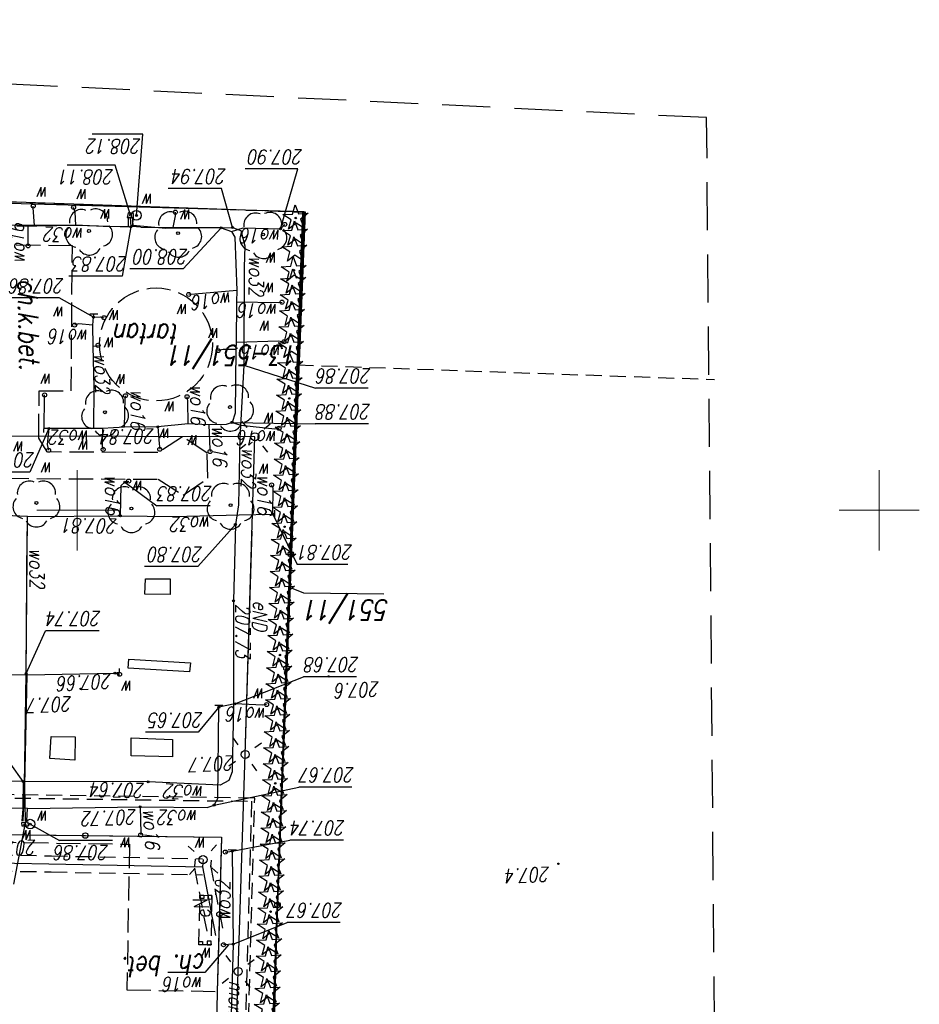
# Model space of a CAD drawing. Extents: x -110 to 11927435, y -6590197 to 5675023.
# Tile 60 of 71: x -2 to 54, y -106 to -45. Entities that reach past the tile are written whole.
import ezdxf
from ezdxf.enums import TextEntityAlignment as Align

# ---------------------------------------------------------------- set-up
doc = ezdxf.new("R2010")
doc.units = 0
for name, pattern in [('1', [0]), ('BGT', [0]), ('BPB', [1.5, 1, -0.5]), ('BUD', [0]), ('BUI', [0]), ('BUW', [1.5, 1, -0.5]), ('KOC', [2, 1.5, -0.5]), ('KOU', [1.5, 1, -0.5]), ('UBE', [1.5, 1, -0.5]), ('UPE', [0]), ('UPW', [0]), ('UXE', [1.5, 1, -0.5]), ('UXT', [1.5, 1, -0.5])]:
    doc.linetypes.add(name, pattern=pattern)
doc.layers.get('0').update_dxf_attribs({"color": 250, "linetype": 'CONTINUOUS', "lineweight": 100})
doc.layers.add('_0', color=7, linetype='CONTINUOUS')
doc.layers.add('OBOP', color=7, linetype='CONTINUOUS', lineweight=13, true_color=0x0a0909)
doc.layers.add('PARSI', color=7, linetype='CONTINUOUS', lineweight=20, true_color=0x0a0909)
doc.styles.add('K1_ACAD', font='romans.shx', dxfattribs={"width": 0.8, "oblique": 12})
doc.linetypes.add('BGS', pattern='A,3.75,[45,msgB.shx,S=0.625,R=0,X=0,Y=0],3.75', length=7.5)

# ---------------------------------------------------------------- blocks, each defined once
blk = doc.blocks.new('other_WSP')
at = {"linetype": 'Continuous'}
blk.add_circle((0, 0), 0.045, dxfattribs=at)
blk = doc.blocks.new('other_LAT')
at = {"linetype": 'Continuous'}
for p, q in [((0, 0.75), (0, 1.25)), ((-1.25, 0), (-0.75, 0)), ((0.75, 0), (1.25, 0)), ((0, -0.75), (0, -1.25))]:
    blk.add_line(p, q, dxfattribs=at)
blk = doc.blocks.new('other_SLS')
at = {"linetype": 'Continuous'}
blk.add_circle((0, 0), 0.25, dxfattribs=at)
blk = doc.blocks.new('ARM')
at = {"linetype": 'Continuous'}
blk.add_circle((0, 0), 0.125, dxfattribs=at)
blk = doc.blocks.new('other_WLZ')
at = {"linetype": 'Continuous'}
blk.add_circle((0, 0), 0.3, dxfattribs=at)
blk = doc.blocks.new('other_UGW')
at = {"linetype": 'Continuous'}
blk.add_circle((0, 0), 0.0625, dxfattribs=at)
blk = doc.blocks.new('other_USW')
at = {"linetype": 'Continuous'}
blk.add_line((0, -0.25), (0, 0.25), dxfattribs=at)
blk = doc.blocks.new('other_UGE')
at = {"linetype": 'Continuous'}
blk.add_circle((0, 0), 0.0625, dxfattribs=at)
blk = doc.blocks.new('other_DIN')
at = {"linetype": 'Continuous'}
for p, q in [((-0.3012, 0.09375), (-0.4937, 0.6621)), ((-0.4937, 0.6621), (-0.0039, 0.31545)), ((-0.0039, 0.31545), (0.4771, 0.67415)), ((0.4771, 0.67415), (0.2988, 0.1012)), ((-0.78225, -0.26495), (-0.3012, 0.09375)), ((0.2988, 0.1012), (0.7886, -0.24545)), ((-0.18225, -0.2575), (-0.78225, -0.26495)), ((0.01025, -0.82585), (-0.18225, -0.2575)), ((0.1886, -0.2529), (0.01025, -0.82585)), ((0.7886, -0.24545), (0.1886, -0.2529))]:
    blk.add_line(p, q, dxfattribs=at)
blk = doc.blocks.new('other_DIG')
at = {"linetype": 'Continuous'}
for p, q in [((-0.3012, 0.09375), (-0.4937, 0.6621)), ((-0.4937, 0.6621), (-0.0039, 0.31545)), ((-0.0039, 0.31545), (0.4771, 0.67415)), ((0.4771, 0.67415), (0.2988, 0.1012)), ((-0.78225, -0.26495), (-0.3012, 0.09375)), ((0.2988, 0.1012), (0.7886, -0.24545)), ((-0.18225, -0.2575), (-0.78225, -0.26495)), ((0.01025, -0.82585), (-0.18225, -0.2575)), ((0.1886, -0.2529), (0.01025, -0.82585)), ((0.7886, -0.24545), (0.1886, -0.2529))]:
    blk.add_line(p, q, dxfattribs=at)
blk.add_circle((0, 0), 0.045, dxfattribs=at)
blk = doc.blocks.new('mzsk01')
at = {"layer": 'PARSI'}
for p, q in [((0, -5), (0, 5)), ((5, 0), (-5, 0))]:
    blk.add_line(p, q, dxfattribs=at)
blk = doc.blocks.new('LAT')
at = {"linetype": 'Continuous'}
for p, q in [((0, 0.75), (0, 1.25)), ((-1.25, 0), (-0.75, 0)), ((0.75, 0), (1.25, 0)), ((0, -0.75), (0, -1.25))]:
    blk.add_line(p, q, dxfattribs=at)
blk = doc.blocks.new('SLS')
at = {"linetype": 'Continuous'}
blk.add_circle((0, 0), 0.25, dxfattribs=at)
blk = doc.blocks.new('WLZ')
at = {"linetype": 'Continuous'}
blk.add_circle((0, 0), 0.3, dxfattribs=at)
blk = doc.blocks.new('UGW')
at = {"linetype": 'Continuous'}
blk.add_circle((0, 0), 0.0625, dxfattribs=at)
blk = doc.blocks.new('UGE')
at = {"linetype": 'Continuous'}
blk.add_circle((0, 0), 0.0625, dxfattribs=at)
blk = doc.blocks.new('USW')
at = {"linetype": 'Continuous'}
blk.add_line((0, -0.25), (0, 0.25), dxfattribs=at)
blk = doc.blocks.new('DLI')
at = {"layer": 'OBOP', "color": 0, "linetype": 'ByBlock', "lineweight": -2}
blk.add_circle((0, 0), 0.09, dxfattribs=at)
for centre, start, end in [((0, 0.75), 30.14713, 149.85287), ((-0.713, 0.232), 102.14713, 221.85287), ((0.713, 0.232), 318.14713, 77.85287), ((-0.441, -0.607), 174.14713, 293.85287), ((0.441, -0.607), 246.14713, 5.85287)]:
    blk.add_arc(centre, 0.75, start, end, dxfattribs=at)
blk = doc.blocks.new('DIG')
at = {"linetype": 'Continuous'}
for p, q in [((-0.3012, 0.09375), (-0.4937, 0.6621)), ((-0.4937, 0.6621), (-0.0039, 0.31545)), ((-0.0039, 0.31545), (0.4771, 0.67415)), ((0.4771, 0.67415), (0.2988, 0.1012)), ((-0.78225, -0.26495), (-0.3012, 0.09375)), ((0.2988, 0.1012), (0.7886, -0.24545)), ((-0.18225, -0.2575), (-0.78225, -0.26495)), ((0.01025, -0.82585), (-0.18225, -0.2575)), ((0.1886, -0.2529), (0.01025, -0.82585)), ((0.7886, -0.24545), (0.1886, -0.2529))]:
    blk.add_line(p, q, dxfattribs=at)
blk.add_circle((0, 0), 0.045, dxfattribs=at)
blk = doc.blocks.new('DIN')
at = {"linetype": 'Continuous'}
for p, q in [((-0.3012, 0.09375), (-0.4937, 0.6621)), ((-0.4937, 0.6621), (-0.0039, 0.31545)), ((-0.0039, 0.31545), (0.4771, 0.67415)), ((0.4771, 0.67415), (0.2988, 0.1012)), ((-0.78225, -0.26495), (-0.3012, 0.09375)), ((0.2988, 0.1012), (0.7886, -0.24545)), ((-0.18225, -0.2575), (-0.78225, -0.26495)), ((0.01025, -0.82585), (-0.18225, -0.2575)), ((0.1886, -0.2529), (0.01025, -0.82585)), ((0.7886, -0.24545), (0.1886, -0.2529))]:
    blk.add_line(p, q, dxfattribs=at)
blk = doc.blocks.new('mdcp Łuszczanowiece')
at = {"layer": '_0'}
for p, q in [((6591139.59, 5674831.32), (6591136.27, 5674740.94)), ((6591139.59, 5674831.32), (6591137.53, 5674775.33)), ((6591138.84, 5674831.3), (6591137.53, 5674775.33)), ((6591137.53, 5674775.33), (6591135.76, 5674731.42)), ((6591137.53, 5674775.33), (6591135.92, 5674731.41)), ((6591137.53, 5674775.33), (6591136.562, 5674751.311)), ((6591137.53, 5674775.33), (6591136.65, 5674751.311)), ((6591130.882, 5674755.237), (6591135.86, 5674755.173)), ((6591135.86, 5674755.173), (6591136.73, 5674754.811)), ((6591135.92, 5674731.41), (6591136.27, 5674740.94)), ((6591135.76, 5674731.42), (6591135.92, 5674731.41)), ((6591135.92, 5674731.41), (6591155.95, 5674730.72))]:
    blk.add_line(p, q, dxfattribs=at)
at = {"layer": '_0', "linetype": 'KOU'}
for p, q in [((6591139.59, 5674831.32), (6591136.651, 5674751.311)), ((6591136.27, 5674740.94), (6591110.269, 5674741.846)), ((6591155.95, 5674730.72), (6591135.92, 5674731.41))]:
    blk.add_line(p, q, dxfattribs=at)
at = {"layer": '_0', "linetype": 'BGS'}
for p, q in [((6591137.214, 5674766.965), (6591138.669, 5674805.103)), ((6591140.985, 5674770.376), (6591141.263, 5674779.987)), ((6591166.472, 5674770.06), (6591140.985, 5674770.376)), ((6591135.862, 5674731.384), (6591137.214, 5674766.965)), ((6591156.385, 5674730.8), (6591135.862, 5674731.384))]:
    blk.add_line(p, q, dxfattribs=at)
at = {"layer": '_0', "linetype": 'UXE'}
for p, q in [((6591139.711, 5674796.719), (6591138.925, 5674767.938)), ((6591139.711, 5674796.719), (6591138.925, 5674767.938)), ((6591138.925, 5674767.938), (6591204.395, 5674767.041)), ((6591138.925, 5674767.938), (6591204.395, 5674767.041))]:
    blk.add_line(p, q, dxfattribs=at)
at = {"layer": '_0', "linetype": 'UXT'}
for p, q in [((6591139.127, 5674768.136), (6591139.916, 5674796.597)), ((6591139.127, 5674768.136), (6591139.916, 5674796.597)), ((6591204.877, 5674767.251), (6591139.127, 5674768.136)), ((6591204.877, 5674767.251), (6591139.127, 5674768.136))]:
    blk.add_line(p, q, dxfattribs=at)
at = {"layer": '_0', "linetype": 'UPE'}
for p, q in [((6591140.372, 5674791.441), (6591139.954, 5674778.741)), ((6591139.954, 5674778.741), (6591139.519, 5674765.22)), ((6591139.954, 5674778.741), (6591139.519, 5674765.22)), ((6591142.179, 5674772.218), (6591141.359, 5674776.508)), ((6591142.147, 5674771.776), (6591142.179, 5674772.218)), ((6591170.448, 5674771.688), (6591142.179, 5674772.218)), ((6591139.519, 5674765.22), (6591138.908, 5674745.415)), ((6591139.519, 5674765.22), (6591139.09, 5674751.312)), ((6591138.908, 5674745.415), (6591156.235, 5674745.388))]:
    blk.add_line(p, q, dxfattribs=at)
at = {"layer": '_0', "linetype": 'BGT'}
for p, q in [((6591141.263, 5674779.987), (6591141.368, 5674784.526)), ((6591137.505, 5674774.593), (6591137.796, 5674782.22)), ((6591141.124, 5674775.182), (6591141.263, 5674779.987)), ((6591140.985, 5674770.376), (6591141.124, 5674775.182)), ((6591137.214, 5674766.965), (6591137.505, 5674774.593)), ((6591149.481, 5674770.271), (6591140.985, 5674770.376)), ((6591157.976, 5674770.165), (6591149.481, 5674770.271)), ((6591136.944, 5674759.849), (6591137.214, 5674766.965)), ((6591136.673, 5674752.733), (6591136.944, 5674759.849)), ((6591136.619, 5674751.311), (6591136.673, 5674752.733))]:
    blk.add_line(p, q, dxfattribs=at)
at = {"layer": '_0', "linetype": 'UPW'}
for p, q in [((6591140.26, 5674777.05), (6591140.44, 5674783.28)), ((6591140.26, 5674777.05), (6591140.87, 5674777.08)), ((6591140.33, 5674771.25), (6591140.26, 5674777.05)), ((6591140.33, 5674771.25), (6591140.32, 5674771.15)), ((6591140.76, 5674771.3), (6591140.33, 5674771.25)), ((6591146.02, 5674770.12), (6591146.03, 5674770.24)), ((6591146.02, 5674770.12), (6591146.03, 5674770.24)), ((6591146.06, 5674768.49), (6591146.02, 5674770.12)), ((6591146.06, 5674768.49), (6591146.02, 5674770.12)), ((6591153.13, 5674769.36), (6591153.09, 5674768.59)), ((6591153.13, 5674769.36), (6591153.09, 5674768.59)), ((6591153.22, 5674769.38), (6591153.26, 5674767.13)), ((6591153.22, 5674769.38), (6591153.26, 5674767.13)), ((6591153.35, 5674769.37), (6591153.28, 5674767.12)), ((6591153.35, 5674769.37), (6591153.28, 5674767.12)), ((6591153.37, 5674768.6), (6591153.43, 5674769.37)), ((6591153.37, 5674768.6), (6591153.43, 5674769.37)), ((6591141.45, 5674768.37), (6591141.22, 5674767.96)), ((6591141.45, 5674768.37), (6591141.22, 5674767.96)), ((6591141.89, 5674768.52), (6591141.45, 5674768.37)), ((6591141.89, 5674768.52), (6591141.45, 5674768.37)), ((6591146.06, 5674768.49), (6591141.89, 5674768.52)), ((6591146.06, 5674768.49), (6591141.89, 5674768.52)), ((6591153.09, 5674768.59), (6591146.06, 5674768.49)), ((6591153.09, 5674768.59), (6591146.06, 5674768.49)), ((6591153.09, 5674768.59), (6591156.23, 5674768.55)), ((6591153.09, 5674768.59), (6591156.23, 5674768.55)), ((6591153.36, 5674766.91), (6591153.37, 5674768.6)), ((6591153.36, 5674766.91), (6591153.37, 5674768.6)), ((6591141.22, 5674767.96), (6591141.16, 5674762.28)), ((6591141.22, 5674767.96), (6591141.16, 5674762.28)), ((6591140.53, 5674766.84), (6591141.07, 5674767.13)), ((6591140.53, 5674766.84), (6591141.07, 5674767.13)), ((6591141.07, 5674767.13), (6591145.57, 5674766.93)), ((6591141.07, 5674767.13), (6591145.57, 5674766.93)), ((6591153.26, 5674767.13), (6591153.11, 5674760.25)), ((6591153.26, 5674767.13), (6591153.11, 5674760.25)), ((6591153.28, 5674767.12), (6591153.17, 5674760.18)), ((6591153.28, 5674767.12), (6591153.17, 5674760.18)), ((6591140.34, 5674766.3), (6591140.53, 5674766.84)), ((6591140.34, 5674766.3), (6591140.53, 5674766.84)), ((6591145.57, 5674766.93), (6591153.36, 5674766.91)), ((6591145.57, 5674766.93), (6591153.36, 5674766.91)), ((6591153.36, 5674766.91), (6591160.14, 5674766.7)), ((6591153.36, 5674766.91), (6591160.14, 5674766.7)), ((6591140.25, 5674762.18), (6591140.34, 5674766.3)), ((6591140.25, 5674762.18), (6591140.34, 5674766.3)), ((6591138.18, 5674762.11), (6591138.42, 5674762.15)), ((6591138.18, 5674762.11), (6591138.42, 5674762.15)), ((6591138.42, 5674762.15), (6591140.16, 5674762.06)), ((6591138.42, 5674762.15), (6591140.16, 5674762.06)), ((6591140.16, 5674762.06), (6591141.16, 5674762.28)), ((6591140.16, 5674762.06), (6591141.16, 5674762.28)), ((6591140.25, 5674755.64), (6591140.25, 5674762.18)), ((6591140.25, 5674755.64), (6591140.25, 5674762.18)), ((6591141.16, 5674762.28), (6591141.17, 5674762.15)), ((6591141.16, 5674762.28), (6591141.17, 5674762.15)), ((6591147.65, 5674760.15), (6591147.35, 5674760.22)), ((6591147.65, 5674760.15), (6591147.35, 5674760.22)), ((6591153.11, 5674760.25), (6591147.65, 5674760.15)), ((6591153.11, 5674760.25), (6591147.65, 5674760.15)), ((6591153.11, 5674760.25), (6591156.65, 5674760.29)), ((6591153.11, 5674760.25), (6591156.65, 5674760.29)), ((6591147.36, 5674760.11), (6591147.65, 5674760.15)), ((6591147.36, 5674760.11), (6591147.65, 5674760.15)), ((6591153.17, 5674760.18), (6591153.09, 5674750.38)), ((6591153.17, 5674760.18), (6591153.098, 5674751.319)), ((6591140.13, 5674750.88), (6591140.25, 5674755.64)), ((6591140.13, 5674750.88), (6591140.25, 5674755.64)), ((6591143.97, 5674750.39), (6591139.9, 5674750.29)), ((6591139.94, 5674749.66), (6591140.13, 5674750.88)), ((6591147.3, 5674750.34), (6591143.97, 5674750.39)), ((6591153.09, 5674750.38), (6591147.3, 5674750.34)), ((6591153.09, 5674750.38), (6591156.17, 5674750.24)), ((6591137.8, 5674750.24), (6591137.67, 5674750.24)), ((6591137.8, 5674750.24), (6591137.78, 5674748.63)), ((6591139.9, 5674750.29), (6591137.8, 5674750.24)), ((6591147.3, 5674750.34), (6591147.25, 5674748.45)), ((6591139.86, 5674745.51), (6591139.94, 5674749.66)), ((6591137.78, 5674748.63), (6591137.87, 5674748.42)), ((6591147.02, 5674748.25), (6591146.78, 5674748.18)), ((6591147.25, 5674748.45), (6591147.02, 5674748.25)), ((6591141.72, 5674746.21), (6591141.71, 5674746.34)), ((6591141.78, 5674744.67), (6591141.72, 5674746.21)), ((6591144.89, 5674745.85), (6591144.84, 5674746.2)), ((6591148.43, 5674746.01), (6591148.37, 5674746.21)), ((6591151.87, 5674745.9), (6591151.77, 5674746.26)), ((6591139.6, 5674740.96), (6591139.86, 5674745.51)), ((6591144.97, 5674744.8), (6591144.89, 5674745.85)), ((6591148.42, 5674744.9), (6591148.43, 5674746.01)), ((6591151.75, 5674744.91), (6591151.87, 5674745.9)), ((6591137.67, 5674744.92), (6591137.41, 5674744.89)), ((6591139.78, 5674744.7), (6591137.67, 5674744.92)), ((6591147.04, 5674744.82), (6591148.42, 5674744.9)), ((6591148.42, 5674744.9), (6591148.96, 5674744.9)), ((6591148.96, 5674744.9), (6591148.94, 5674742.33)), ((6591148.96, 5674744.9), (6591151.75, 5674744.91)), ((6591151.75, 5674744.91), (6591152.05, 5674744.9)), ((6591152.05, 5674744.9), (6591152.02, 5674742.96)), ((6591152.05, 5674744.9), (6591152.08, 5674744.9)), ((6591140.34, 5674744.52), (6591139.78, 5674744.7)), ((6591140.14, 5674743.94), (6591140.34, 5674744.52)), ((6591140.34, 5674744.52), (6591140.7, 5674744.66)), ((6591140.7, 5674744.66), (6591141.78, 5674744.67)), ((6591141.78, 5674744.67), (6591143.07, 5674744.62)), ((6591143.07, 5674744.62), (6591144.97, 5674744.8)), ((6591143.07, 5674744.62), (6591143.09, 5674743.2)), ((6591144.97, 5674744.8), (6591147.04, 5674744.82)), ((6591147.04, 5674744.82), (6591147, 5674743.01)), ((6591140.1, 5674739.98), (6591140.14, 5674743.94)), ((6591143.09, 5674743.2), (6591143.14, 5674742.92)), ((6591147, 5674743.01), (6591146.98, 5674742.86)), ((6591152.02, 5674742.96), (6591152.02, 5674742.81)), ((6591148.94, 5674742.33), (6591148.99, 5674739.78)), ((6591139.59, 5674734.87), (6591139.6, 5674740.96)), ((6591140.08, 5674739.52), (6591140.1, 5674739.98)), ((6591140.1, 5674739.98), (6591140.9, 5674739.98)), ((6591140.9, 5674739.98), (6591141.21, 5674740.05)), ((6591137.44, 5674739.43), (6591137.1, 5674739.5)), ((6591140.08, 5674739.52), (6591137.44, 5674739.43)), ((6591140.05, 5674737), (6591140.08, 5674739.52)), ((6591148.99, 5674739.78), (6591148.69, 5674739.72)), ((6591148.99, 5674739.78), (6591149.02, 5674738.47)), ((6591149.02, 5674738.47), (6591148.98, 5674737.96)), ((6591149.02, 5674738.47), (6591149.91, 5674738.38)), ((6591149.91, 5674738.38), (6591150.15, 5674738.46)), ((6591148.54, 5674737.94), (6591148.32, 5674738)), ((6591148.98, 5674737.96), (6591148.54, 5674737.94)), ((6591148.98, 5674737.96), (6591148.96, 5674737.78)), ((6591137.42, 5674737.04), (6591137.22, 5674737.03)), ((6591140.05, 5674737), (6591137.42, 5674737.04)), ((6591140.04, 5674736.31), (6591140.05, 5674737)), ((6591140.04, 5674736.31), (6591142.66, 5674736.53)), ((6591140.16, 5674732.97), (6591140.04, 5674736.31)), ((6591142.66, 5674736.53), (6591143.04, 5674736.55)), ((6591139.55, 5674733.52), (6591139.59, 5674734.87)), ((6591139.79, 5674732.57), (6591139.55, 5674733.52)), ((6591153.06, 5674733.39), (6591153.05, 5674733.52)), ((6591153.06, 5674732.26), (6591153.06, 5674733.39)), ((6591140.38, 5674732.62), (6591139.64, 5674732.39)), ((6591140.38, 5674732.62), (6591140.16, 5674732.97)), ((6591141.02, 5674732.39), (6591140.38, 5674732.62)), ((6591137.31, 5674732.45), (6591137.05, 5674732.18)), ((6591139.64, 5674732.39), (6591137.31, 5674732.45)), ((6591140.31, 5674732.38), (6591139.79, 5674732.57)), ((6591144.47, 5674732.41), (6591140.31, 5674732.38)), ((6591141.02, 5674732.39), (6591144.01, 5674732.38)), ((6591144.01, 5674732.38), (6591143.87, 5674731.65)), ((6591146.02, 5674732.36), (6591144.01, 5674732.38)), ((6591146.52, 5674732.24), (6591144.47, 5674732.41)), ((6591146.02, 5674732.36), (6591146.57, 5674732.32)), ((6591146.51, 5674731.74), (6591146.57, 5674732.32)), ((6591146.56, 5674731.74), (6591146.52, 5674732.24)), ((6591150.02, 5674732.24), (6591146.64, 5674732.34)), ((6591146.69, 5674731.74), (6591146.64, 5674732.34)), ((6591146.81, 5674731.72), (6591146.82, 5674732.33)), ((6591146.82, 5674732.33), (6591148.37, 5674732.32)), ((6591148.37, 5674732.32), (6591150.07, 5674732.24)), ((6591153.76, 5674732.29), (6591150.02, 5674732.24)), ((6591150.07, 5674732.24), (6591152.66, 5674732.26)), ((6591150.07, 5674732.24), (6591150.11, 5674731.42)), ((6591152.66, 5674732.26), (6591152.74, 5674731.16)), ((6591152.66, 5674732.26), (6591153.06, 5674732.26)), ((6591153.06, 5674732.26), (6591154.73, 5674732.24)), ((6591143.87, 5674731.65), (6591143.87, 5674731.42)), ((6591150.11, 5674731.42), (6591150.21, 5674731.12)), ((6591152.74, 5674731.16), (6591152.73, 5674731.04))]:
    blk.add_line(p, q, dxfattribs=at)
at = {"layer": '_0', "linetype": 'KOC'}
for p, q in [((6591146.892, 5674779.892), (6591141.263, 5674779.987)), ((6591146.732, 5674770.816), (6591146.892, 5674779.892)), ((6591165.282, 5674770.521), (6591146.732, 5674770.816)), ((6591165.282, 5674770.521), (6591146.732, 5674770.816)), ((6591143.38, 5674749.055), (6591141.843, 5674747.99)), ((6591144.942, 5674748.069), (6591143.38, 5674749.055)), ((6591141.843, 5674747.99), (6591141.898, 5674746.431)), ((6591154.504, 5674748.008), (6591144.942, 5674748.069)), ((6591141.898, 5674746.431), (6591143.422, 5674745.413)), ((6591143.422, 5674745.413), (6591144.962, 5674746.408)), ((6591144.962, 5674746.408), (6591151.87, 5674746.367)), ((6591151.87, 5674746.367), (6591152.387, 5674745.497)), ((6591152.387, 5674745.497), (6591152.36, 5674742.553)), ((6591150.368, 5674742.56), (6591150.286, 5674733.508)), ((6591152.36, 5674742.553), (6591150.368, 5674742.56)), ((6591150.286, 5674733.508), (6591155.814, 5674733.458))]:
    blk.add_line(p, q, dxfattribs=at)
at = {"layer": '_0', "linetype": 'Continuous'}
for p, q in [((6591140.56, 5674777.08), (6591142.035, 5674778.803)), ((6591142.035, 5674778.803), (6591144.347, 5674778.803)), ((6591140.26, 5674777.05), (6591136.896, 5674775.684)), ((6591133.606, 5674775.684), (6591136.896, 5674775.684)), ((6591153.26, 5674769.58), (6591153.964, 5674773.305)), ((6591153.26, 5674769.58), (6591153.964, 5674773.305)), ((6591140.33, 5674771.25), (6591136.742, 5674770.552)), ((6591140.33, 5674771.25), (6591136.742, 5674770.552)), ((6591133.387, 5674770.552), (6591136.742, 5674770.552)), ((6591133.387, 5674770.552), (6591136.742, 5674770.552)), ((6591147.793, 5674770.589), (6591151.083, 5674770.589)), ((6591147.793, 5674770.589), (6591151.083, 5674770.589)), ((6591152.92, 5674769.56), (6591151.083, 5674770.589)), ((6591152.92, 5674769.56), (6591151.083, 5674770.589)), ((6591141.45, 5674768.37), (6591136.165, 5674767.248)), ((6591141.45, 5674768.37), (6591136.165, 5674767.248)), ((6591132.875, 5674767.248), (6591136.165, 5674767.248)), ((6591132.875, 5674767.248), (6591136.165, 5674767.248)), ((6591153.36, 5674766.91), (6591154.135, 5674765.826)), ((6591153.36, 5674766.91), (6591154.135, 5674765.826)), ((6591141.16, 5674762.28), (6591142.444, 5674763.831)), ((6591141.16, 5674762.28), (6591142.444, 5674763.831)), ((6591142.444, 5674763.831), (6591145.734, 5674763.831)), ((6591142.444, 5674763.831), (6591145.734, 5674763.831)), ((6591140.16, 5674762.06), (6591135.875, 5674760.379)), ((6591140.16, 5674762.06), (6591135.875, 5674760.379)), ((6591132.586, 5674760.379), (6591135.875, 5674760.379)), ((6591132.586, 5674760.379), (6591135.875, 5674760.379)), ((6591153.17, 5674760.18), (6591151.968, 5674757.507)), ((6591153.17, 5674760.18), (6591151.968, 5674757.507)), ((6591148.613, 5674757.507), (6591151.968, 5674757.507)), ((6591148.613, 5674757.507), (6591151.968, 5674757.507)), ((6591140.13, 5674750.88), (6591142.472, 5674753.506)), ((6591142.472, 5674753.506), (6591145.794, 5674753.506)), ((6591133.111, 5674753.374), (6591136.271, 5674753.374)), ((6591133.111, 5674753.374), (6591136.271, 5674753.374)), ((6591137.277, 5674751.312), (6591136.271, 5674753.374)), ((6591137.8, 5674750.24), (6591136.271, 5674753.374)), ((6591141.698, 5674749.716), (6591145.021, 5674749.716)), ((6591147.02, 5674748.25), (6591145.021, 5674749.716)), ((6591151.75, 5674744.91), (6591152.95, 5674747.622)), ((6591152.95, 5674747.622), (6591156.273, 5674747.622)), ((6591131.83, 5674744.616), (6591135.152, 5674744.616)), ((6591140.34, 5674744.52), (6591135.152, 5674744.616)), ((6591131.845, 5674742.384), (6591135.135, 5674742.384)), ((6591139.6, 5674740.96), (6591135.135, 5674742.384)), ((6591148.98, 5674737.96), (6591151.107, 5674736.769)), ((6591151.107, 5674736.769), (6591154.397, 5674736.769)), ((6591146.64, 5674732.34), (6591147.187, 5674735.403)), ((6591147.187, 5674735.403), (6591150.51, 5674735.403)), ((6591141.02, 5674732.39), (6591143.379, 5674734.952)), ((6591143.379, 5674734.952), (6591146.701, 5674734.952)), ((6591137.31, 5674732.45), (6591136.227, 5674728.727)), ((6591140.31, 5674732.38), (6591141.003, 5674729.948)), ((6591146.3, 5674731.62), (6591145.904, 5674726.565)), ((6591146.67, 5674731.602), (6591147.62, 5674728.483)), ((6591141.003, 5674729.948), (6591144.325, 5674729.948)), ((6591136.227, 5674728.727), (6591139.517, 5674728.727)), ((6591147.62, 5674728.483), (6591150.616, 5674728.483)), ((6591145.904, 5674726.565), (6591149.064, 5674726.565))]:
    blk.add_line(p, q, dxfattribs=at)
at = {"layer": '_0', "linetype": 'BUW'}
for p, q in [((6591141.603, 5674774.015), (6591141.644, 5674777.09)), ((6591141.644, 5674777.09), (6591142.415, 5674777.092)), ((6591142.415, 5674777.092), (6591142.335, 5674773.986)), ((6591142.335, 5674773.986), (6591141.603, 5674774.015))]:
    blk.add_line(p, q, dxfattribs=at)
at = {"layer": '_0', "linetype": 'BUI'}
for p, q in [((6591141.882, 5674777.091), (6591141.644, 5674777.09)), ((6591141.644, 5674777.09), (6591141.645, 5674776.863)), ((6591141.645, 5674776.863), (6591141.883, 5674776.864)), ((6591141.883, 5674776.864), (6591141.882, 5674777.091)), ((6591142.184, 5674776.871), (6591142.183, 5674777.092)), ((6591142.183, 5674777.092), (6591142.415, 5674777.092)), ((6591142.416, 5674776.872), (6591142.184, 5674776.871)), ((6591142.415, 5674777.092), (6591142.416, 5674776.872)), ((6591141.606, 5674774.229), (6591141.603, 5674774.015)), ((6591141.603, 5674774.015), (6591141.837, 5674774.012)), ((6591141.84, 5674774.226), (6591141.606, 5674774.229)), ((6591141.837, 5674774.012), (6591141.84, 5674774.226)), ((6591142.096, 5674773.992), (6591142.102, 5674774.201)), ((6591142.335, 5674773.986), (6591142.096, 5674773.992)), ((6591142.102, 5674774.201), (6591142.34, 5674774.195)), ((6591142.34, 5674774.195), (6591142.335, 5674773.986))]:
    blk.add_line(p, q, dxfattribs=at)
at = {"layer": '_0', "linetype": 'UBE'}
for p, q in [((6591141.688, 5674772.124), (6591140.867, 5674776.414)), ((6591142.67, 5674772.312), (6591141.85, 5674776.602)), ((6591151.611, 5674772.541), (6591142.188, 5674772.718)), ((6591161.034, 5674772.364), (6591151.611, 5674772.541)), ((6591141.649, 5674771.812), (6591141.68, 5674772.253)), ((6591142.646, 5674771.74), (6591142.678, 5674772.182)), ((6591151.593, 5674771.541), (6591142.17, 5674771.718)), ((6591161.016, 5674771.364), (6591151.593, 5674771.541))]:
    blk.add_line(p, q, dxfattribs=at)
at = {"layer": '_0', "linetype": '1'}
for p, q in [((6591153.05, 5674769.69), (6591153.42, 5674769.69)), ((6591153.06, 5674769.42), (6591153.05, 5674769.69)), ((6591153.05, 5674769.69), (6591153.42, 5674769.69)), ((6591153.06, 5674769.42), (6591153.05, 5674769.69)), ((6591153.44, 5674769.45), (6591153.06, 5674769.42)), ((6591153.44, 5674769.45), (6591153.06, 5674769.42)), ((6591153.42, 5674769.69), (6591153.44, 5674769.45)), ((6591153.42, 5674769.69), (6591153.44, 5674769.45)), ((6591146.49, 5674731.76), (6591146.47, 5674731.5)), ((6591146.47, 5674731.5), (6591146.81, 5674731.46)), ((6591146.88, 5674731.75), (6591146.49, 5674731.76)), ((6591146.81, 5674731.46), (6591146.88, 5674731.75))]:
    blk.add_line(p, q, dxfattribs=at)
at = {"layer": '_0', "linetype": 'BUD'}
for p, q in [((6591144.04, 5674765.37), (6591146.63, 5674765.31)), ((6591144.04, 5674764.29), (6591144.04, 5674765.37)), ((6591144.04, 5674765.37), (6591146.63, 5674765.31)), ((6591144.04, 5674764.29), (6591144.04, 5674765.37)), ((6591146.63, 5674765.31), (6591146.63, 5674764.18)), ((6591146.63, 5674765.31), (6591146.63, 5674764.18)), ((6591150.12, 5674764.12), (6591150.14, 5674765.57)), ((6591150.12, 5674764.12), (6591150.14, 5674765.57)), ((6591150.14, 5674765.57), (6591151.7, 5674765.47)), ((6591150.14, 5674765.57), (6591151.7, 5674765.47)), ((6591151.7, 5674765.47), (6591151.62, 5674764.1)), ((6591151.7, 5674765.47), (6591151.62, 5674764.1)), ((6591146.63, 5674764.18), (6591144.04, 5674764.29)), ((6591146.63, 5674764.18), (6591144.04, 5674764.29)), ((6591151.62, 5674764.1), (6591150.12, 5674764.12)), ((6591151.62, 5674764.1), (6591150.12, 5674764.12)), ((6591142.92, 5674759.51), (6591142.98, 5674760.07)), ((6591142.92, 5674759.51), (6591142.98, 5674760.07)), ((6591142.98, 5674760.07), (6591146.82, 5674759.85)), ((6591142.98, 5674760.07), (6591146.82, 5674759.85)), ((6591146.82, 5674759.85), (6591146.77, 5674759.29)), ((6591146.82, 5674759.85), (6591146.77, 5674759.29)), ((6591146.77, 5674759.29), (6591142.92, 5674759.51)), ((6591146.77, 5674759.29), (6591142.92, 5674759.51)), ((6591144.19, 5674755.24), (6591145.78, 5674755.23)), ((6591144.19, 5674754.28), (6591144.19, 5674755.24)), ((6591144.19, 5674755.24), (6591145.78, 5674755.23)), ((6591144.19, 5674754.28), (6591144.19, 5674755.24)), ((6591145.78, 5674755.23), (6591145.74, 5674754.28)), ((6591145.78, 5674755.23), (6591145.74, 5674754.28)), ((6591145.74, 5674754.28), (6591144.19, 5674754.28)), ((6591145.74, 5674754.28), (6591144.19, 5674754.28))]:
    blk.add_line(p, q, dxfattribs=at)
at = {"layer": '_0', "linetype": 'BPB', "ltscale": 3}
blk.add_lwpolyline([(6591165.185, 5674987.457), (6591158.691, 5674859.807), (6591109.553, 5674863.045), (6591110.755, 5674725.53), (6591237.72, 5674719.424), (6591252.958, 5674983.187)], close=True, dxfattribs=at)
at = {"layer": '_0', "linetype": 'BGT'}
for centre in [(6591141.124, 5674775.182), (6591137.505, 5674774.593), (6591149.481, 5674770.271), (6591136.944, 5674759.849), (6591136.673, 5674752.733)]:
    blk.add_circle(centre, 0.17, dxfattribs=at)
at = {"layer": '_0', "linetype": 'KOC'}
blk.add_circle((6591145.077, 5674739.664), 3.52, dxfattribs=at)
at = {"layer": '_0'}
for name, p, rotation in [('other_DIN', (6591138.153, 5674781.011), 2.394545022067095), ('other_DIN', (6591138.117, 5674780.011), 2.394490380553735), ('other_LAT', (6591139.954, 5674778.741), 307.0023355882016), ('other_DIN', (6591138.08, 5674779.012), 2.394435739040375), ('other_DIN', (6591138.044, 5674778.012), 2.394381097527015), ('other_SLS', (6591139.954, 5674778.741), 2.394381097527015), ('other_DIN', (6591138.008, 5674777.013), 2.394326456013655), ('other_DIN', (6591137.972, 5674776.014), 2.394271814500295), ('other_DIG', (6591137.935, 5674775.014), 2.394189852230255), ('other_DIN', (6591137.935, 5674775.014), 2.394189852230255), ('other_DIN', (6591137.899, 5674774.015), 2.394135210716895), ('other_DIN', (6591137.863, 5674773.015), 2.394080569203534), ('other_LAT', (6591142.147, 5674771.776), 317.9406171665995), ('other_DIN', (6591137.826, 5674772.016), 2.394025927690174), ('other_WSP', (6591119.996, 5674772.031), 2.394654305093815), ('other_SLS', (6591142.147, 5674771.776), 2.393916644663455), ('other_DIN', (6591137.79, 5674771.016), 2.393971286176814), ('DIN', (6591137.79, 5674771.016), 2.393971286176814), ('other_DIN', (6591137.754, 5674770.017), 2.393916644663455), ('DIN', (6591137.754, 5674770.017), 2.393916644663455), ('other_USW', (6591140.32, 5674771.15), 89.02994853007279), ('other_DIN', (6591137.718, 5674769.018), 2.393862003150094), ('DIN', (6591137.718, 5674769.018), 2.393862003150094), ('other_UGE', (6591152.92, 5674769.56), 269.9999974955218), ('UGE', (6591152.92, 5674769.56), 269.9999974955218), ('other_UGE', (6591153.26, 5674769.58), 269.9999974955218), ('UGE', (6591153.26, 5674769.58), 269.9999974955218), ('other_DIN', (6591137.681, 5674768.018), 2.393807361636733), ('DIN', (6591137.681, 5674768.018), 2.393807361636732), ('other_DIG', (6591137.645, 5674767.019), 2.393752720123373), ('other_DIN', (6591137.645, 5674767.019), 2.393752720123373), ('DIG', (6591137.645, 5674767.019), 2.393752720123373), ('DIN', (6591137.645, 5674767.019), 2.393752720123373), ('other_LAT', (6591139.519, 5674765.22), 305.9979016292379), ('LAT', (6591139.519, 5674765.22), 305.9979016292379), ('other_DIN', (6591137.609, 5674766.019), 2.393670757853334), ('DIN', (6591137.609, 5674766.019), 2.393670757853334), ('other_DIN', (6591137.573, 5674765.02), 2.393616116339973), ('DIN', (6591137.573, 5674765.02), 2.393616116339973), ('other_SLS', (6591139.519, 5674765.22), 2.393561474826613), ('SLS', (6591139.519, 5674765.22), 2.393561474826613), ('other_DIN', (6591137.536, 5674764.02), 2.393561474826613), ('DIN', (6591137.536, 5674764.02), 2.393561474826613), ('other_DIN', (6591137.5, 5674763.021), 2.393506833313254), ('DIN', (6591137.5, 5674763.021), 2.393506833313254), ('other_DIN', (6591137.464, 5674762.021), 2.393452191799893), ('DIN', (6591137.464, 5674762.021), 2.393452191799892), ('other_USW', (6591141.17, 5674762.15), 90.8252500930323), ('USW', (6591141.17, 5674762.15), 90.8252500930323), ('other_DIN', (6591137.427, 5674761.022), 2.393397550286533), ('DIN', (6591137.427, 5674761.022), 2.393397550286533), ('other_WSP', (6591149.78, 5674761.134), 2.393015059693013), ('other_WSP', (6591134.308, 5674760.357), 2.393479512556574), ('other_DIN', (6591137.391, 5674760.023), 2.393342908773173), ('DIN', (6591137.391, 5674760.023), 2.393342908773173), ('other_USW', (6591147.36, 5674760.11), 179.0933283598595), ('USW', (6591147.36, 5674760.11), 179.0933283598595), ('other_DIG', (6591137.355, 5674759.023), 2.393288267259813), ('other_DIN', (6591137.355, 5674759.023), 2.393288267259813), ('DIG', (6591137.355, 5674759.023), 2.393288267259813), ('DIN', (6591137.355, 5674759.023), 2.393288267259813), ('other_DIN', (6591137.319, 5674758.024), 2.393233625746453), ('DIN', (6591137.319, 5674758.024), 2.393233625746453), ('other_DIN', (6591137.282, 5674757.024), 2.393178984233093), ('DIN', (6591137.282, 5674757.024), 2.393178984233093), ('other_DIN', (6591137.246, 5674756.025), 2.393124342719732), ('DIN', (6591137.246, 5674756.025), 2.393124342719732), ('other_DIN', (6591137.21, 5674755.025), 2.393069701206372), ('DIN', (6591137.21, 5674755.025), 2.393069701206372), ('other_DIN', (6591137.173, 5674754.026), 2.393015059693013), ('DIN', (6591137.173, 5674754.026), 2.393015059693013), ('other_DIN', (6591137.137, 5674753.026), 2.392960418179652), ('DIN', (6591137.137, 5674753.026), 2.392960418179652), ('DIN', (6591137.101, 5674752.027), 2.392905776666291), ('DIG', (6591137.065, 5674751.028), 2.392878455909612), ('DIN', (6591137.065, 5674751.028), 2.392878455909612), ('DIN', (6591137.028, 5674750.028), 2.392823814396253), ('USW', (6591137.67, 5674750.24), 181.1475623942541), ('DIN', (6591136.992, 5674749.029), 2.392769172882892), ('DIN', (6591136.956, 5674748.029), 2.39274185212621), ('DIN', (6591136.919, 5674747.03), 2.392687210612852), ('DIN', (6591136.883, 5674746.03), 2.392659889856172), ('LAT', (6591138.908, 5674745.415), 310.1650546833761), ('DIN', (6591136.847, 5674745.031), 2.392632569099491), ('SLS', (6591138.908, 5674745.415), 2.392523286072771), ('DLI', (6591140.466, 5674743.568), 2.392386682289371), ('DLI', (6591140.466, 5674743.568), 2.392386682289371), ('DLI', (6591148.26, 5674743.894), 2.392031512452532), ('DLI', (6591148.26, 5674743.894), 2.392031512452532), ('USW', (6591152.08, 5674744.9), 359.2750498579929), ('DIN', (6591136.811, 5674744.031), 2.392577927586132), ('DIG', (6591136.774, 5674743.032), 2.39255060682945), ('DIN', (6591136.774, 5674743.032), 2.39255060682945), ('DIN', (6591136.738, 5674742.033), 2.392523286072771), ('DIN', (6591136.702, 5674741.033), 2.392495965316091), ('DIN', (6591136.656, 5674739.781), 2.392468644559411), ('DIN', (6591136.62, 5674738.781), 2.392441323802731), ('DIN', (6591136.584, 5674737.782), 2.392414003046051), ('USW', (6591148.96, 5674737.78), 268.2923545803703), ('DIN', (6591136.547, 5674736.782), 2.392386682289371), ('DIN', (6591136.511, 5674735.783), 2.392386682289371), ('DIG', (6591136.484, 5674735.036), 2.392359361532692), ('DIN', (6591136.438, 5674733.784), 2.392359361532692), ('DLI', (6591138.395, 5674732.811), 2.392222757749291), ('DLI', (6591138.395, 5674732.811), 2.392222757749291), ('DLI', (6591143.703, 5674732.732), 2.391922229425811), ('DLI', (6591143.703, 5674732.732), 2.391922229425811), ('DLI', (6591149.254, 5674732.594), 2.39159438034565), ('DIN', (6591136.402, 5674732.785), 2.39233204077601), ('DIG', (6591136.366, 5674731.785), 2.39233204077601), ('UGE', (6591146.3, 5674731.62), 269.9999974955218), ('UGE', (6591146.67, 5674731.602), 352.8749835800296)]:
    blk.add_blockref(name, p, dxfattribs=dict(at, rotation=rotation))
at = {"layer": '_0', "color": 253}
for name, p, rotation in [('other_DIN', (6591138.153, 5674781.011), 2.394545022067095), ('other_DIN', (6591138.117, 5674780.011), 2.394490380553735), ('other_LAT', (6591139.954, 5674778.741), 307.0023355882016), ('other_DIN', (6591138.08, 5674779.012), 2.394435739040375), ('other_DIN', (6591138.044, 5674778.012), 2.394381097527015), ('other_SLS', (6591139.954, 5674778.741), 2.394381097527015), ('other_DIN', (6591138.008, 5674777.013), 2.394326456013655), ('other_DIN', (6591137.972, 5674776.014), 2.394271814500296), ('other_DIG', (6591137.935, 5674775.014), 2.394189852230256), ('other_DIN', (6591137.935, 5674775.014), 2.394189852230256), ('other_DIN', (6591137.899, 5674774.015), 2.394135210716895), ('other_DIN', (6591137.863, 5674773.015), 2.394080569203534), ('other_LAT', (6591142.147, 5674771.776), 317.9406171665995), ('other_DIN', (6591137.826, 5674772.016), 2.394025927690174), ('other_WSP', (6591119.996, 5674772.031), 2.394654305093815), ('other_SLS', (6591142.147, 5674771.776), 2.393916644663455), ('other_DIN', (6591137.79, 5674771.016), 2.393971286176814), ('other_DIN', (6591137.754, 5674770.017), 2.393916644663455), ('other_USW', (6591140.32, 5674771.15), 89.02994853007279), ('other_DIN', (6591137.718, 5674769.018), 2.393862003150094), ('other_UGE', (6591152.92, 5674769.56), 269.9999974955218), ('other_UGE', (6591153.26, 5674769.58), 269.9999974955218), ('other_DIN', (6591137.681, 5674768.018), 2.393807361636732), ('other_DIG', (6591137.645, 5674767.019), 2.393752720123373), ('other_DIN', (6591137.645, 5674767.019), 2.393752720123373), ('other_LAT', (6591139.519, 5674765.22), 305.9979016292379), ('other_DIN', (6591137.609, 5674766.019), 2.393670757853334), ('other_DIN', (6591137.573, 5674765.02), 2.393616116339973), ('other_SLS', (6591139.519, 5674765.22), 2.393561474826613), ('other_DIN', (6591137.536, 5674764.02), 2.393561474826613), ('other_DIN', (6591137.5, 5674763.021), 2.393506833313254), ('other_DIN', (6591137.464, 5674762.021), 2.393452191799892), ('other_USW', (6591141.17, 5674762.15), 90.8252500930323), ('other_DIN', (6591137.427, 5674761.022), 2.393397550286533), ('other_WSP', (6591149.78, 5674761.134), 2.393015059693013), ('other_WSP', (6591134.308, 5674760.357), 2.393479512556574), ('other_DIN', (6591137.391, 5674760.023), 2.393342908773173), ('other_USW', (6591147.36, 5674760.11), 179.0933283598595), ('other_DIG', (6591137.355, 5674759.023), 2.393288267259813), ('other_DIN', (6591137.355, 5674759.023), 2.393288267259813), ('other_DIN', (6591137.319, 5674758.024), 2.393233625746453), ('other_DIN', (6591137.282, 5674757.024), 2.393178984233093), ('other_DIN', (6591137.246, 5674756.025), 2.393124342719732), ('other_DIN', (6591137.21, 5674755.025), 2.393069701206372), ('other_DIN', (6591137.173, 5674754.026), 2.393015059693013), ('other_DIN', (6591137.137, 5674753.026), 2.392960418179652)]:
    blk.add_blockref(name, p, dxfattribs=dict(at, rotation=rotation))
at = {"layer": '_0'}
for name, p in [('other_UGW', (6591140.26, 5674777.05)), ('ARM', (6591140.87, 5674777.08)), ('other_UGW', (6591140.33, 5674771.25)), ('ARM', (6591140.76, 5674771.3)), ('ARM', (6591146.03, 5674770.24)), ('ARM', (6591146.03, 5674770.24)), ('other_WLZ', (6591152.92, 5674769.56)), ('WLZ', (6591152.92, 5674769.56)), ('other_UGW', (6591141.45, 5674768.37)), ('UGW', (6591141.45, 5674768.37)), ('other_UGW', (6591146.06, 5674768.49)), ('UGW', (6591146.06, 5674768.49)), ('other_UGW', (6591145.57, 5674766.93)), ('UGW', (6591145.57, 5674766.93)), ('other_UGW', (6591153.36, 5674766.91)), ('UGW', (6591153.36, 5674766.91)), ('ARM', (6591138.18, 5674762.11)), ('ARM', (6591138.18, 5674762.11)), ('other_UGW', (6591140.16, 5674762.06)), ('UGW', (6591140.16, 5674762.06)), ('other_UGW', (6591141.16, 5674762.28)), ('UGW', (6591141.16, 5674762.28)), ('ARM', (6591147.35, 5674760.22)), ('ARM', (6591147.35, 5674760.22)), ('other_UGW', (6591147.65, 5674760.15)), ('UGW', (6591147.65, 5674760.15)), ('other_UGW', (6591153.17, 5674760.18)), ('UGW', (6591153.17, 5674760.18)), ('other_UGW', (6591140.25, 5674755.64)), ('UGW', (6591140.25, 5674755.64)), ('DLI', (6591140.43, 5674749.68)), ('DLI', (6591146.61, 5674749.89)), ('DLI', (6591152.53, 5674749.54)), ('UGW', (6591140.13, 5674750.88)), ('UGW', (6591147.3, 5674750.34)), ('UGW', (6591137.8, 5674750.24)), ('ARM', (6591137.87, 5674748.42)), ('ARM', (6591146.78, 5674748.18)), ('UGW', (6591147.02, 5674748.25)), ('ARM', (6591141.71, 5674746.34)), ('ARM', (6591144.84, 5674746.2)), ('ARM', (6591148.37, 5674746.21)), ('ARM', (6591151.77, 5674746.26)), ('ARM', (6591137.41, 5674744.89)), ('UGW', (6591144.97, 5674744.8)), ('UGW', (6591151.75, 5674744.91)), ('UGW', (6591140.34, 5674744.52)), ('ARM', (6591143.14, 5674742.92)), ('ARM', (6591146.98, 5674742.86)), ('ARM', (6591152.02, 5674742.81)), ('UGW', (6591139.6, 5674740.96)), ('ARM', (6591141.21, 5674740.05)), ('ARM', (6591137.1, 5674739.5)), ('ARM', (6591148.69, 5674739.72)), ('ARM', (6591148.32, 5674738)), ('ARM', (6591150.15, 5674738.46)), ('UGW', (6591148.98, 5674737.96)), ('ARM', (6591137.22, 5674737.03)), ('ARM', (6591143.04, 5674736.55)), ('ARM', (6591153.05, 5674733.52)), ('ARM', (6591137.05, 5674732.18)), ('UGW', (6591137.31, 5674732.45)), ('UGW', (6591140.31, 5674732.38)), ('UGW', (6591141.02, 5674732.39)), ('UGW', (6591146.64, 5674732.34)), ('ARM', (6591143.87, 5674731.42)), ('WLZ', (6591146.3, 5674731.62)), ('ARM', (6591150.21, 5674731.12)), ('ARM', (6591152.73, 5674731.04))]:
    blk.add_blockref(name, p, dxfattribs=at)
at = {"layer": '_0', "color": 253}
for name, p in [('other_UGW', (6591140.26, 5674777.05)), ('ARM', (6591140.87, 5674777.08)), ('other_UGW', (6591140.33, 5674771.25)), ('ARM', (6591140.76, 5674771.3)), ('ARM', (6591146.03, 5674770.24)), ('other_WLZ', (6591152.92, 5674769.56)), ('other_UGW', (6591141.45, 5674768.37)), ('other_UGW', (6591146.06, 5674768.49)), ('other_UGW', (6591145.57, 5674766.93)), ('other_UGW', (6591153.36, 5674766.91)), ('ARM', (6591138.18, 5674762.11)), ('other_UGW', (6591140.16, 5674762.06)), ('other_UGW', (6591141.16, 5674762.28)), ('ARM', (6591147.35, 5674760.22)), ('other_UGW', (6591147.65, 5674760.15)), ('other_UGW', (6591153.17, 5674760.18)), ('other_UGW', (6591140.25, 5674755.64))]:
    blk.add_blockref(name, p, dxfattribs=at)
at = {"layer": '_0', "color": 253, "xscale": 0.5, "yscale": 0.5, "zscale": 0.5}
for p in [(6591100, 5674750), (6591150, 5674750)]:
    blk.add_blockref('mzsk01', p, dxfattribs=at)
at = {"layer": '_0', "style": 'K1_ACAD', "oblique": 12, "width": 0.8}
for s, rotation, p in [('monit.557/13', 87.78923, (6591140.496, 5674779.318)), ('wo32', 270.26282, (6591140.451, 5674775.582)), ('eN', 281.39598, (6591141.644, 5674775.376)), ('207.4', 2.39463, (6591120.524, 5674772.234)), ('wo16', 93.62852, (6591145.891, 5674768.644)), ('wo16', 93.62852, (6591145.891, 5674768.644)), ('207.72', 2.19601, (6591146.291, 5674768.658)), ('wo32', 356.45764, (6591142.04, 5674767.204)), ('207.64', 358.49914, (6591145.767, 5674767.04)), ('207.7', 2.39356, (6591140.201, 5674765.301)), ('wo16', 358.14241, (6591138.159, 5674762.331)), ('207.7', 2.39302, (6591150.314, 5674761.614)), ('207.6', 2.39362, (6591131.139, 5674760.695)), ('207.66', 2.86241, (6591147.841, 5674760.199)), ('207.73', 90.27282, (6591140.124, 5674755.827)), ('eND', 88.23109, (6591139.012, 5674755.627)), ('eND', 88.23109, (6591139.012, 5674755.627)), ('wo32', 90.9341, (6591152.974, 5674752.366)), ('wo32', 0.92403, (6591141.646, 5674750.4)), ('207.81', 358.97697, (6591147.477, 5674750.546)), ('wo16', 90, (6591138.757, 5674747.786)), ('wo16', 91.04163, (6591148.273, 5674747.795)), ('wo32', 88.21008, (6591139.705, 5674746.089)), ('wo16', 90.88822, (6591141.579, 5674744.754)), ('wo16', 358.87228, (6591137.473, 5674745.074)), ('207.84', 1.04162, (6591145.153, 5674744.926)), ('wo32', 359.46454, (6591149.194, 5674745.022)), ('wo16', 89.57243, (6591146.64, 5674742.471)), ('wo16', 91.29216, (6591142.95, 5674742.178)), ('wo32', 92.22396, (6591148.939, 5674740.244)), ('wo16', 358.60282, (6591137.234, 5674739.727)), ('wo16', 359.23948, (6591149.242, 5674738.75)), ('wo16', 358.46566, (6591137.433, 5674737.152)), ('wo16', 4.42292, (6591140.363, 5674736.417)), ('wo32', 89.51853, (6591139.265, 5674734.135)), ('wo16', 271.17513, (6591153.276, 5674734.614)), ('wo16', 357.74406, (6591137.256, 5674732.53)), ('wo32', 358.60282, (6591149.529, 5674732.414))]:
    blk.add_text(s, height=0.9, rotation=rotation, dxfattribs=at).set_placement(p)
for s, p in [('wo16', (6591142.115, 5674779.103)), ('wo32', (6591142.429, 5674768.701)), ('207.65', (6591142.123, 5674762.631)), ('207.80', (6591142.15, 5674752.306)), ('207.82', (6591152.629, 5674746.422)), ('207.86', (6591150.785, 5674735.569)), ('207.83', (6591146.866, 5674734.203)), ('208.00', (6591143.058, 5674733.752)), ('207.94', (6591140.681, 5674728.748)), ('208.11', (6591147.7, 5674728.783)), ('207.90', (6591135.906, 5674727.527)), ('208.12', (6591145.985, 5674726.865))]:
    blk.add_text(s, height=0.9, dxfattribs=at).set_placement(p)
for s, rotation, p in [('ch. bet.', 2.39427, (6591144.581, 5674778.39)), ('ch.k.bet.', 91.28733, (6591153.01, 5674738.428)), ('tartan', 359.19307, (6591145.645, 5674739.02))]:
    blk.add_text(s, height=1.25, rotation=rotation, dxfattribs=at).set_placement(p, align=Align.MIDDLE)
for s, p in [('w', (6591142.209, 5674777.277)), ('w', (6591142.577, 5674770.424)), ('w', (6591147.235, 5674770.402)), ('w', (6591147.235, 5674770.402)), ('w', (6591153.387, 5674769.933)), ('w', (6591152.418, 5674768.729)), ('w', (6591138.947, 5674761.102)), ('w', (6591138.947, 5674761.102)), ('w', (6591147.163, 5674760.627)), ('w', (6591147.163, 5674760.627)), ('207.68', (6591135.795, 5674759.179)), ('w', (6591146.487, 5674748.157)), ('w', (6591138.586, 5674747.101)), ('w', (6591152.174, 5674747.02)), ('w', (6591149.845, 5674745.614)), ('w', (6591153.911, 5674745.711)), ('w', (6591143.044, 5674745.328)), ('w', (6591144.798, 5674744.894)), ('w', (6591138.278, 5674743.929)), ('w', (6591144.469, 5674743.22)), ('w', (6591147.532, 5674741.523)), ('w', (6591152.193, 5674741.493)), ('w', (6591148.247, 5674739.234)), ('w', (6591138.546, 5674738.197)), ('w', (6591141.751, 5674738.647)), ('w', (6591147.945, 5674737.522)), ('w', (6591143.697, 5674737.148)), ('w', (6591151.412, 5674737.311)), ('w', (6591138.278, 5674735.816)), ('w', (6591138.158, 5674733.962)), ('w', (6591143.498, 5674731.256)), ('w', (6591148.477, 5674731.225)), ('w', (6591145.878, 5674730.284)), ('w', (6591149.961, 5674729.985)), ('w', (6591152.444, 5674729.853))]:
    blk.add_text(s, height=0.9, dxfattribs=at).set_placement(p, align=Align.RIGHT)
for s, p in [('207.67', (6591136.816, 5674775.384)), ('207.86', (6591151.404, 5674771.789)), ('207.74', (6591136.662, 5674770.252)), ('207.67', (6591136.084, 5674766.948)), ('207.74', (6591151.887, 5674757.207)), ('207.81', (6591136.19, 5674753.074)), ('207.83', (6591144.94, 5674749.416)), ('207.88', (6591135.072, 5674744.316)), ('207.86', (6591135.054, 5674742.084))]:
    blk.add_text(s, height=0.9, dxfattribs=at).set_placement(p, align=Align.TOP_RIGHT)
blk.add_text('207.82', height=0.9, rotation=2.39359, dxfattribs=at).set_placement((6591155.925, 5674770.7), align=Align.RIGHT)
for s, p in [('551/11', (6591130.542, 5674756.823)), ('13-551/11', (6591136.2, 5674740.955))]:
    blk.add_text(s, height=1.25, dxfattribs=at).set_placement(p, align=Align.TOP_LEFT)

msp = doc.modelspace()

# ---------------------------------------------------------------- block references
at = {"layer": '_0', "linetype": 'ByBlock', "lineweight": 9, "rotation": 180}
msp.add_blockref('mdcp Łuszczanowiece', (6591151.409, 5674674.849), dxfattribs=at)

doc.saveas('drawing.dxf')
